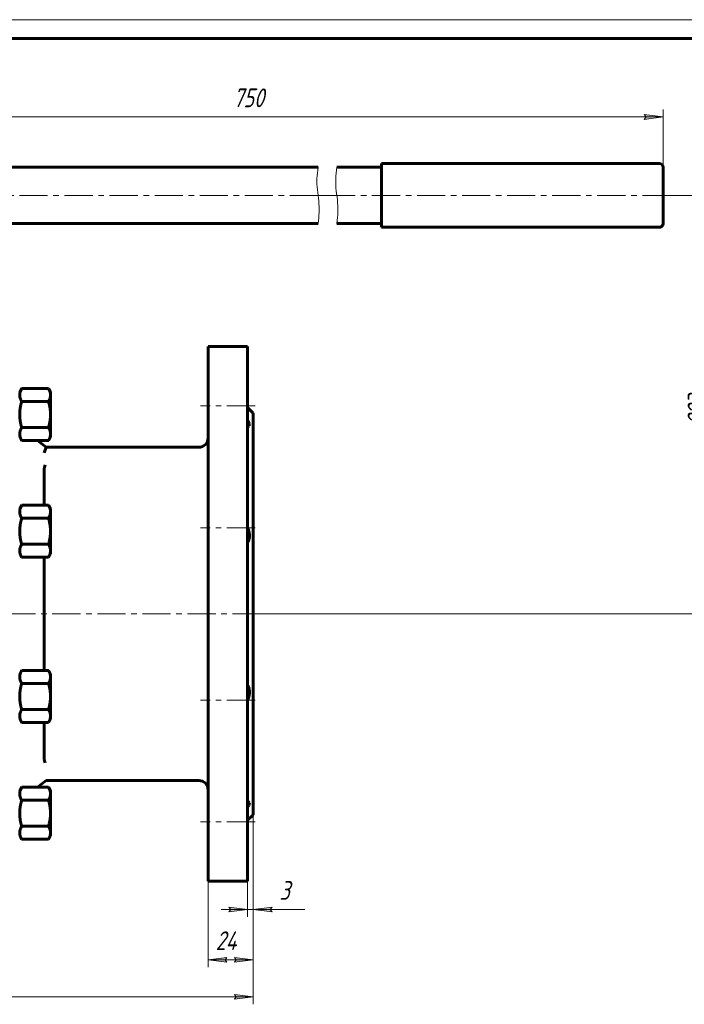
# Model space of a CAD drawing. Header units: millimetres. Extents: x 0 to 594, y 0 to 420.
# Tile 3 of 4: x 171 to 348, y 158 to 420. Entities that reach past the tile are written whole.
import ezdxf

# ---------------------------------------------------------------- set-up
doc = ezdxf.new("R2010")
doc.units = ezdxf.units.MM
for name, pattern in [('K5LT_AXLED', [12, 7.5, -1.5, 1.5, -1.5]), ('K5LT_BASIC', [0]), ('K5LT_THIN', [0]), ('K5LT_THIN_INCLUDED_TO_HATCHING', [0])]:
    doc.linetypes.add(name, pattern=pattern)
doc.layers.add('Системный слой', color=7, linetype='Continuous')
doc.layers.add('Системный слой (1)', color=251, linetype='Continuous', true_color=0x6c6c6c)
doc.styles.add('KDIMTEXTSTYLE', font='txt', dxfattribs={"width": 0.96, "oblique": 15, "height": 5})
doc.styles.add('KTEXTSTYLE', font='txt', dxfattribs={"width": 0.96, "height": 5})
doc.dimstyles.new('KDIMSTYLE (0.50)', dxfattribs={"dimtxt": 5, "dimasz": 1, "dimexe": 2, "dimexo": 0, "dimgap": 1, "dimtad": 1, "dimlfac": 2, "dimtxsty": 'KDIMTEXTSTYLE', "dimsah": 1, "dimcen": 0, "dimdle": 1, "dimadec": 0, "dimazin": 0, "dimtfac": 0.667, "dimtmove": 0, "dimatfit": 3, "dimfxl": 1, "dimtvp": 1, "dimtolj": 1, "dimtzin": 0, "dimarcsym": 0})

# ---------------------------------------------------------------- blocks, each defined once
blk = doc.blocks.new('U1')
at = {"layer": 'Системный слой (1)', "color": 143, "linetype": 'K5LT_BASIC', "lineweight": 60, "true_color": 0x33acca}
for p, q in [((250.85, 380.68), (150.19, 380.68)), ((267.71, 380.68), (255.85, 380.68))]:
    blk.add_line(p, q, dxfattribs=at)
blk = doc.blocks.new('U2')
at = {"layer": 'Системный слой (1)', "color": 143, "linetype": 'K5LT_BASIC', "lineweight": 60, "true_color": 0x33acca}
for p, q in [((250.85, 365.68), (150.19, 365.68)), ((267.71, 365.68), (255.85, 365.68))]:
    blk.add_line(p, q, dxfattribs=at)
blk = doc.blocks.new('U4')
at = {"layer": 'Системный слой (1)', "color": 143, "linetype": 'K5LT_BASIC', "lineweight": 60, "true_color": 0x33acca}
for p, q in [((177.94, 290.61), (177.94, 299.92)), ((177.94, 246.6), (177.94, 276.75)), ((177.94, 223.44), (177.94, 232.74))]:
    blk.add_line(p, q, dxfattribs=at)
blk = doc.blocks.new('U6')
at = {"layer": 'Системный слой (1)', "color": 143, "linetype": 'K5LT_BASIC', "lineweight": 60, "true_color": 0x33acca}
for p, q in [((221.59, 261.68), (221.59, 332.93)), ((221.59, 190.43), (221.59, 261.68))]:
    blk.add_line(p, q, dxfattribs=at)
blk = doc.blocks.new('U7')
at = {"layer": 'Системный слой (1)', "color": 143, "linetype": 'K5LT_BASIC', "lineweight": 60, "true_color": 0x33acca}
for p, q in [((233.59, 261.68), (233.59, 315.18)), ((233.59, 208.18), (233.59, 261.68))]:
    blk.add_line(p, q, dxfattribs=at)
blk = doc.blocks.new('U9')
at = {"layer": 'Системный слой (1)', "color": 143, "linetype": 'K5LT_BASIC', "lineweight": 60, "true_color": 0x33acca}
for p, q in [((232.09, 261.68), (232.09, 332.93)), ((232.09, 190.43), (232.09, 261.68))]:
    blk.add_line(p, q, dxfattribs=at)
blk = doc.blocks.new('U10')
at = {"layer": 'Системный слой (1)', "color": 143, "linetype": 'K5LT_BASIC', "lineweight": 60, "true_color": 0x33acca}
for p, q in [((232.09, 313.29), (232.53, 312.39)), ((232.53, 312.39), (232.54, 311.8)), ((232.1, 311.61), (232.09, 311.61)), ((232.12, 311.61), (232.1, 311.61)), ((232.13, 311.61), (232.12, 311.61)), ((232.54, 311.8), (232.13, 311.61))]:
    blk.add_line(p, q, dxfattribs=at)
blk = doc.blocks.new('U12')
at = {"layer": 'Системный слой (1)', "color": 143, "linetype": 'K5LT_BASIC', "lineweight": 60, "true_color": 0x33acca}
for p, q in [((232.09, 211.74), (232.1, 211.74)), ((232.4, 210.64), (232.09, 210.06)), ((232.1, 211.74), (232.12, 211.74)), ((232.12, 211.74), (232.13, 211.74)), ((232.13, 211.74), (232.34, 211.72)), ((232.34, 211.72), (232.59, 211.37)), ((232.59, 211.37), (232.4, 210.64))]:
    blk.add_line(p, q, dxfattribs=at)
blk = doc.blocks.new('U15')
at = {"layer": 'Системный слой (1)', "color": 30, "linetype": 'K5LT_AXLED', "lineweight": 18, "true_color": 0xff8000}
for p, q in [((250.85, 373.18), (145.69, 373.18)), ((255.85, 373.18), (250.85, 373.18)), ((344.71, 373.18), (255.85, 373.18))]:
    blk.add_line(p, q, dxfattribs=at)
blk = doc.blocks.new('D0')
at = {"layer": 'Системный слой (1)'}
for points in [[(63.59, 159), (63.09, 159.66), (63.59, 160.31), (58.59, 159.66)], [(233.59, 159.66), (228.59, 160.31), (229.09, 159.66), (228.59, 159)]]:
    blk.add_hatch(color=7, dxfattribs=at).paths.add_polyline_path(points)
at = {"layer": 'Системный слой (1)', "color": 7, "linetype": 'K5LT_THIN', "lineweight": 18, "true_color": 0xffffff}
for p, q in [((58.59, 208.18), (58.59, 157.66)), ((233.59, 208.18), (233.59, 157.66)), ((58.59, 159.66), (63.59, 160.31)), ((63.59, 160.31), (63.09, 159.66)), ((229.09, 159.66), (228.59, 160.31)), ((228.59, 160.31), (233.59, 159.66)), ((63.59, 159), (58.59, 159.66)), ((63.09, 159.66), (63.59, 159)), ((233.59, 159.66), (228.59, 159)), ((228.59, 159), (229.09, 159.66))]:
    blk.add_line(p, q, dxfattribs=at)
blk.add_wipeout([(140.75, 160.66), (140.75, 168.04), (151.01, 168.04), (151.01, 160.66)]).dxf.layer = 'Системный слой (1)'
blk.add_line((58.59, 159.66), (233.59, 159.66), dxfattribs=at)
at = {"layer": 'Системный слой (1)', "color": 7, "insert": (140.75, 167.24), "char_height": 5, "attachment_point": 1, "style": 'KTEXTSTYLE'}
blk.add_mtext('\\fArial|b0|c204|p34;\\H5.0;\\W1.000;\\Q15;\\fGOST Type AU|b0|i0|c204|p34;\\Q15;\\W0.960;350', dxfattribs=at)
blk = doc.blocks.new('KDIMARROW_01')
at = {"layer": 'Системный слой'}
blk.add_hatch(color=0, dxfattribs=at).paths.add_polyline_path([(-5, -0.66), (0, 0), (-5, 0.66), (-4.5, 0)])
at = {"layer": 'Системный слой', "color": 0, "linetype": 'K5LT_THIN', "lineweight": 18}
for p, q in [((-4.5, 0), (-5, 0.66)), ((-5, 0.66), (0, 0)), ((0, 0), (-5, -0.66)), ((-5, -0.66), (-4.5, 0))]:
    blk.add_line(p, q, dxfattribs=at)
at = {"layer": 'Системный слой (1)', "color": 0, "linetype": 'K5LT_THIN', "lineweight": 18}
blk.add_line((457.08, 261.68), (456.58, 261.68), dxfattribs=at)
blk = doc.blocks.new('D1')
at = {"layer": 'Системный слой (1)', "color": 7, "linetype": 'K5LT_THIN', "lineweight": 18, "true_color": 0xffffff}
for p, q in [((233.59, 208.18), (233.59, 167.52)), ((221.59, 190.43), (221.59, 167.52))]:
    blk.add_line(p, q, dxfattribs=at)
blk.add_wipeout([(223.57, 170.52), (223.57, 177.9), (231.29, 177.9), (231.29, 170.52)]).dxf.layer = 'Системный слой (1)'
at = {"layer": 'Системный слой (1)'}
for points in [[(226.59, 168.86), (226.09, 169.52), (226.59, 170.17), (221.59, 169.52)], [(228.59, 168.86), (233.59, 169.52), (228.59, 170.17), (229.09, 169.52)]]:
    blk.add_hatch(color=7, dxfattribs=at).paths.add_polyline_path(points)
at = {"layer": 'Системный слой (1)', "color": 7, "linetype": 'K5LT_THIN', "lineweight": 18, "true_color": 0xffffff}
for p, q in [((221.59, 169.52), (226.59, 170.17)), ((226.59, 168.86), (221.59, 169.52)), ((221.59, 169.52), (233.59, 169.52)), ((226.59, 170.17), (226.09, 169.52)), ((226.09, 169.52), (226.59, 168.86)), ((229.09, 169.52), (228.59, 170.17)), ((228.59, 170.17), (233.59, 169.52)), ((233.59, 169.52), (228.59, 168.86)), ((228.59, 168.86), (229.09, 169.52))]:
    blk.add_line(p, q, dxfattribs=at)
at = {"layer": 'Системный слой (1)', "color": 7, "insert": (223.57, 177.1), "char_height": 5, "attachment_point": 1, "style": 'KTEXTSTYLE'}
blk.add_mtext('\\fArial|b0|c204|p34;\\H5.0;\\W1.000;\\Q15;\\fGOST Type AU|b0|i0|c204|p34;\\Q15;\\W0.960;24', dxfattribs=at)
blk = doc.blocks.new('D2')
at = {"layer": 'Системный слой (1)'}
for points in [[(232.09, 182.92), (227.09, 183.57), (227.59, 182.92), (227.09, 182.26)], [(238.09, 182.92), (238.59, 183.57), (233.59, 182.92), (238.59, 182.26)]]:
    blk.add_hatch(color=7, dxfattribs=at).paths.add_polyline_path(points)
at = {"layer": 'Системный слой (1)', "color": 7, "linetype": 'K5LT_THIN', "lineweight": 18, "true_color": 0xffffff}
for p, q in [((233.59, 208.18), (233.59, 180.92)), ((232.09, 190.43), (232.09, 180.92)), ((232.09, 182.92), (225.09, 182.92)), ((232.09, 182.92), (227.09, 183.57)), ((227.09, 183.57), (227.59, 182.92)), ((227.59, 182.92), (227.09, 182.26)), ((227.09, 182.26), (232.09, 182.92)), ((232.09, 182.92), (233.59, 182.92)), ((238.59, 183.57), (233.59, 182.92)), ((233.59, 182.92), (238.59, 182.26)), ((233.59, 182.92), (238.59, 182.92)), ((238.09, 182.92), (238.59, 183.57)), ((238.59, 182.26), (238.09, 182.92))]:
    blk.add_line(p, q, dxfattribs=at)
blk.add_wipeout([(240.59, 183.92), (240.59, 191.3), (245.13, 191.3), (245.13, 183.92)]).dxf.layer = 'Системный слой (1)'
for p, q in [((233.59, 182.92), (240.59, 182.92)), ((238.59, 182.92), (247.32, 182.92))]:
    blk.add_line(p, q, dxfattribs=at)
at = {"layer": 'Системный слой (1)', "color": 7, "insert": (240.59, 190.5), "char_height": 5, "attachment_point": 1, "style": 'KTEXTSTYLE'}
blk.add_mtext('\\fArial|b0|c204|p34;\\H5.0;\\W1.000;\\Q15;\\fGOST Type AU|b0|i0|c204|p34;\\Q15;\\W0.960;3', dxfattribs=at)
blk = doc.blocks.new('D3')
at = {"layer": 'Системный слой (1)'}
for points in [[(357.52, 368.18), (356.86, 373.18), (356.2, 368.18), (356.86, 368.68)], [(356.86, 261.68), (357.52, 266.68), (356.86, 266.18), (356.2, 266.68)]]:
    blk.add_hatch(color=7, dxfattribs=at).paths.add_polyline_path(points)
at = {"layer": 'Системный слой (1)', "color": 7, "linetype": 'K5LT_THIN', "lineweight": 18, "true_color": 0xffffff}
for p, q in [((342.71, 373.18), (358.86, 373.18)), ((356.2, 368.18), (356.86, 373.18)), ((356.86, 373.18), (357.52, 368.18)), ((356.86, 368.68), (356.2, 368.18)), ((357.52, 368.18), (356.86, 368.68)), ((356.86, 261.68), (356.2, 266.68)), ((356.2, 266.68), (356.86, 266.18)), ((356.86, 266.18), (357.52, 266.68)), ((357.52, 266.68), (356.86, 261.68)), ((233.59, 261.68), (358.86, 261.68))]:
    blk.add_line(p, q, dxfattribs=at)
blk.add_wipeout([(355.86, 311.89), (348.48, 311.89), (348.48, 322.52), (355.86, 322.52)]).dxf.layer = 'Системный слой (1)'
blk.add_line((356.86, 373.18), (356.86, 261.68), dxfattribs=at)
at = {"layer": 'Системный слой (1)', "color": 7, "insert": (349.27, 311.89), "char_height": 5, "attachment_point": 1, "rotation": 90, "style": 'KTEXTSTYLE'}
blk.add_mtext('\\fArial|b0|c204|p34;\\H5.0;\\W1.000;\\Q15;\\fGOST Type AU|b0|i0|c204|p34;\\Q15;\\W0.960;223', dxfattribs=at)
blk = doc.blocks.new('D4')
at = {"layer": 'Системный слой (1)'}
for points in [[(142.19, 394.09), (142.69, 394.75), (137.69, 394.09), (142.69, 393.43)], [(342.71, 394.09), (337.71, 394.75), (338.21, 394.09), (337.71, 393.43)]]:
    blk.add_hatch(color=7, dxfattribs=at).paths.add_polyline_path(points)
at = {"layer": 'Системный слой (1)', "color": 7, "linetype": 'K5LT_THIN', "lineweight": 18, "true_color": 0xffffff}
for p, q in [((137.69, 383.18), (137.69, 396.09)), ((137.69, 394.09), (142.69, 394.75)), ((142.69, 393.43), (137.69, 394.09)), ((142.69, 394.75), (142.19, 394.09)), ((142.19, 394.09), (142.69, 393.43)), ((338.21, 394.09), (337.71, 394.75)), ((337.71, 394.75), (342.71, 394.09)), ((342.71, 394.09), (337.71, 393.43)), ((337.71, 393.43), (338.21, 394.09)), ((342.71, 380.68), (342.71, 396.09))]:
    blk.add_line(p, q, dxfattribs=at)
blk.add_wipeout([(228.24, 395.09), (228.24, 402.47), (238.75, 402.47), (238.75, 395.09)]).dxf.layer = 'Системный слой (1)'
blk.add_line((342.71, 394.09), (137.69, 394.09), dxfattribs=at)
at = {"layer": 'Системный слой (1)', "color": 7, "insert": (228.24, 401.68), "char_height": 5, "attachment_point": 1, "style": 'KTEXTSTYLE'}
blk.add_mtext('\\fArial|b0|c204|p34;\\H5.0;\\W1.000;\\Q15;\\fGOST Type AU|b0|i0|c204|p34;\\Q15;\\W0.960;750', dxfattribs=at)
blk = doc.blocks.new('U16')
at = {"layer": 'Системный слой (1)', "color": 7, "linetype": 'K5LT_THIN_INCLUDED_TO_HATCHING', "lineweight": 18, "true_color": 0xffffff}
for p, q in [((250.85, 380.68), (250.76, 379.93)), ((250.61, 378.43), (250.57, 377.68)), ((250.68, 379.18), (250.61, 378.43)), ((250.76, 379.93), (250.68, 379.18)), ((250.57, 377.68), (250.55, 376.93)), ((250.55, 376.93), (250.57, 376.18)), ((250.57, 376.18), (250.61, 375.43)), ((250.61, 375.43), (250.68, 374.68)), ((250.68, 374.68), (250.76, 373.93)), ((250.76, 373.93), (250.85, 373.18)), ((250.85, 373.18), (250.95, 372.43)), ((250.95, 372.43), (251.03, 371.68)), ((251.03, 371.68), (251.1, 370.93)), ((251.1, 370.93), (251.14, 370.18)), ((251.14, 370.18), (251.15, 369.43)), ((251.1, 367.93), (251.03, 367.18)), ((251.14, 368.68), (251.1, 367.93)), ((251.15, 369.43), (251.14, 368.68)), ((250.95, 366.43), (250.85, 365.68)), ((251.03, 367.18), (250.95, 366.43))]:
    blk.add_line(p, q, dxfattribs=at)
blk = doc.blocks.new('U17')
at = {"layer": 'Системный слой (1)', "color": 7, "linetype": 'K5LT_THIN_INCLUDED_TO_HATCHING', "lineweight": 18, "true_color": 0xffffff}
for p, q in [((255.76, 379.89), (255.85, 380.68)), ((255.56, 377.52), (255.6, 378.31)), ((255.6, 378.31), (255.67, 379.1)), ((255.67, 379.1), (255.76, 379.89)), ((255.55, 376.73), (255.56, 377.52)), ((255.58, 375.94), (255.55, 376.73)), ((255.63, 375.15), (255.58, 375.94)), ((255.71, 374.36), (255.63, 375.15)), ((255.8, 373.57), (255.71, 374.36)), ((255.9, 372.78), (255.8, 373.57)), ((256, 371.99), (255.9, 372.78)), ((256.07, 371.2), (256, 371.99)), ((256.13, 370.41), (256.07, 371.2)), ((256.15, 369.62), (256.13, 370.41)), ((256.04, 367.26), (256.1, 368.05)), ((256.1, 368.05), (256.14, 368.83)), ((256.14, 368.83), (256.15, 369.62)), ((255.85, 365.68), (255.95, 366.47)), ((255.95, 366.47), (256.04, 367.26))]:
    blk.add_line(p, q, dxfattribs=at)
blk = doc.blocks.new('D6')
at = {"layer": 'Системный слой (1)'}
for points in [[(510.8, 273.47), (515.52, 275.24), (510.5, 274.75), (511.14, 274.22)], [(403.65, 248.6), (403.01, 249.13), (403.35, 249.89), (398.63, 248.12)]]:
    blk.add_hatch(color=7, dxfattribs=at).paths.add_polyline_path(points)
at = {"layer": 'Системный слой (1)', "color": 7, "linetype": 'K5LT_THIN', "lineweight": 18, "true_color": 0xffffff}
for p, q in [((515.52, 275.24), (539.27, 280.75)), ((398.63, 248.12), (515.52, 275.24)), ((510.5, 274.75), (515.52, 275.24)), ((511.14, 274.22), (510.5, 274.75)), ((515.52, 275.24), (510.8, 273.47)), ((510.8, 273.47), (511.14, 274.22)), ((398.63, 248.12), (403.35, 249.89)), ((403.35, 249.89), (403.01, 249.13)), ((403.65, 248.6), (398.63, 248.12)), ((403.01, 249.13), (403.65, 248.6))]:
    blk.add_line(p, q, dxfattribs=at)
blk.add_wipeout([(541.27, 281.75), (541.27, 289.13), (555.21, 289.13), (555.21, 281.75)]).dxf.layer = 'Системный слой (1)'
blk.add_line((539.27, 280.75), (557.79, 280.75), dxfattribs=at)
at = {"layer": 'Системный слой (1)', "color": 7, "char_height": 5, "attachment_point": 1, "style": 'KTEXTSTYLE'}
for s, insert in [('\\fArial|b0|c204|p34;\\H5.0;\\W1.000;\\Q15;\\fGOST Type AU|b0|i0|c204|p34;\\Q15;\\W0.960;⌀', (541.27, 288.34)), ('\\fArial|b0|c204|p34;\\H5.0;\\W1.000;\\Q15;\\fGOST Type AU|b0|i0|c204|p34;\\Q15;\\W0.960;240', (544.58, 288.34))]:
    blk.add_mtext(s, dxfattribs=dict(at, insert=insert))
blk = doc.blocks.new('U45')
at = {"color": 7, "linetype": 'K5LT_THIN', "lineweight": 18, "true_color": 0xffffff}
blk.add_line((0, 420), (594, 420), dxfattribs=at)
at = {"color": 143, "linetype": 'K5LT_BASIC', "lineweight": 60, "true_color": 0x33acca}
blk.add_line((20, 415), (589, 415), dxfattribs=at)

msp = doc.modelspace()

# ---------------------------------------------------------------- linework, layer by layer
at = {"layer": 'Системный слой (1)', "color": 143, "linetype": 'K5LT_BASIC', "lineweight": 60, "true_color": 0x33acca}
for p, q in [((267.7135, 381.677), (267.7135, 364.677)), ((267.7135, 381.677), (341.7135, 381.677)), ((342.7135, 380.677), (342.7135, 365.677)), ((267.7135, 364.677), (341.7135, 364.677)), ((221.5907, 332.927), (232.0907, 332.927)), ((171.4064, 320.8001), (171.9423, 321.7283)), ((179.0705, 321.7283), (171.9423, 321.7283)), ((179.6064, 320.8001), (179.0705, 321.7283)), ((179.6064, 320.8001), (179.6064, 319.9962)), ((179.0705, 318.2642), (171.9423, 318.2642)), ((179.6064, 319.9962), (179.6064, 314.8001)), ((233.5907, 315.177), (232.0907, 316.677)), ((179.6064, 314.8001), (179.6064, 309.6039)), ((179.0705, 311.336), (171.9423, 311.336)), ((179.6064, 309.6039), (179.6064, 308.8001)), ((171.4064, 308.8001), (171.9423, 307.8719)), ((179.0705, 307.8719), (171.9423, 307.8719)), ((178.4503, 306.0829), (176.1057, 307.8719)), ((179.6064, 308.8001), (179.0705, 307.8719)), ((177.9434, 304.5829), (178.4503, 306.0829)), ((219.0907, 306.0829), (178.4503, 306.0829)), ((177.9435, 300.5044), (177.9435, 299.9184)), ((171.4064, 289.6813), (171.9423, 290.6095)), ((179.0705, 290.6095), (171.9423, 290.6095)), ((179.6064, 289.6813), (179.0705, 290.6095)), ((179.6064, 289.6813), (179.6064, 288.8774)), ((179.6064, 288.8774), (179.6064, 283.6813)), ((179.0705, 287.1454), (171.9423, 287.1454)), ((179.6064, 283.6813), (179.6064, 278.4851)), ((179.0705, 280.2172), (171.9423, 280.2172)), ((179.6064, 278.4851), (179.6064, 277.6813)), ((171.4064, 277.6813), (171.9423, 276.7531)), ((179.0705, 276.7531), (171.9423, 276.7531)), ((179.6064, 277.6813), (179.0705, 276.7531)), ((171.4064, 245.6727), (171.9423, 246.6009)), ((179.0705, 246.6009), (171.9423, 246.6009)), ((179.6064, 245.6727), (179.0705, 246.6009)), ((179.6064, 245.6727), (179.6064, 244.8688)), ((179.6064, 244.8688), (179.6064, 239.6727)), ((179.0705, 243.1368), (171.9423, 243.1368)), ((179.6064, 239.6727), (179.6064, 234.4765)), ((179.0705, 236.2086), (171.9423, 236.2086)), ((171.4064, 233.6727), (171.9423, 232.7445)), ((179.6064, 233.6727), (179.0705, 232.7445)), ((179.6064, 234.4765), (179.6064, 233.6727)), ((179.0705, 232.7445), (171.9423, 232.7445)), ((177.9435, 223.4356), (177.9435, 222.8496)), ((171.4064, 214.5539), (171.9423, 215.4821)), ((179.0705, 215.4821), (171.9423, 215.4821)), ((176.1057, 215.4821), (178.4503, 217.2711)), ((178.4503, 217.2711), (219.0907, 217.2711)), ((179.6064, 214.5539), (179.0705, 215.4821)), ((179.6064, 214.5539), (179.6064, 213.7501)), ((179.6064, 213.7501), (179.6064, 208.5539)), ((179.0705, 212.018), (171.9423, 212.018)), ((179.6064, 208.5539), (179.6064, 203.3578)), ((233.5907, 208.177), (232.0907, 206.677)), ((179.0705, 205.0898), (171.9423, 205.0898)), ((171.4064, 202.5539), (171.9423, 201.6257)), ((179.6064, 202.5539), (179.0705, 201.6257)), ((179.6064, 203.3578), (179.6064, 202.5539)), ((179.0705, 201.6257), (171.9423, 201.6257)), ((221.5907, 190.427), (232.0907, 190.427))]:
    msp.add_line(p, q, dxfattribs=at)
at = {"layer": 'Системный слой (1)', "color": 30, "linetype": 'K5LT_AXLED', "lineweight": 18, "true_color": 0xff8000}
msp.add_line((234.0907, 238.716), (219.5907, 238.716), dxfattribs=at)
at = {"layer": 'Системный слой (1)', "color": 143, "linetype": 'K5LT_BASIC', "lineweight": 60, "true_color": 0x33acca}
for centre, radius, start, end in [((341.7135, 380.677), 1, 0, 90), ((341.7135, 365.677), 1, 270, 0), ((219.0907, 308.5829), 2.5, 270, 0), ((219.0907, 214.7711), 2.5, 0, 90)]:
    msp.add_arc(centre, radius, start, end, dxfattribs=at)
for points in [[(171.9423, 321.7283), (171.4064, 320.8001), (171.4064, 319.9962)], [(179.6064, 319.9962), (179.6064, 320.8001), (179.0705, 321.7283)], [(171.4064, 319.9962), (171.4064, 319.1924), (171.9423, 318.2642)], [(171.9423, 318.2642), (171.4064, 316.4078), (171.4064, 314.8001)], [(179.0705, 318.2642), (179.6064, 319.1924), (179.6064, 319.9962)], [(179.6064, 314.8001), (179.6064, 316.4078), (179.0705, 318.2642)], [(171.4064, 314.8001), (171.4064, 313.1924), (171.9423, 311.336)], [(179.0705, 311.336), (179.6064, 313.1924), (179.6064, 314.8001)], [(171.9423, 311.336), (171.4064, 310.4078), (171.4064, 309.6039)], [(171.4064, 309.6039), (171.4064, 308.8001), (171.9423, 307.8719)], [(179.6064, 309.6039), (179.6064, 310.4078), (179.0705, 311.336)], [(179.0705, 307.8719), (179.6064, 308.8001), (179.6064, 309.6039)], [(171.9423, 290.6095), (171.4064, 289.6813), (171.4064, 288.8774)], [(171.4064, 288.8774), (171.4064, 288.0736), (171.9423, 287.1454)], [(179.6064, 288.8774), (179.6064, 289.6813), (179.0705, 290.6095)], [(179.0705, 287.1454), (179.6064, 288.0736), (179.6064, 288.8774)], [(171.9423, 287.1454), (171.4064, 285.289), (171.4064, 283.6813)], [(179.6064, 283.6813), (179.6064, 285.289), (179.0705, 287.1454)], [(171.4064, 283.6813), (171.4064, 282.0736), (171.9423, 280.2172)], [(179.0705, 280.2172), (179.6064, 282.0736), (179.6064, 283.6813)], [(171.9423, 280.2172), (171.4064, 279.289), (171.4064, 278.4851)], [(171.4064, 278.4851), (171.4064, 277.6813), (171.9423, 276.7531)], [(179.6064, 278.4851), (179.6064, 279.289), (179.0705, 280.2172)], [(179.0705, 276.7531), (179.6064, 277.6813), (179.6064, 278.4851)], [(171.9423, 246.6009), (171.4064, 245.6727), (171.4064, 244.8688)], [(171.4064, 244.8688), (171.4064, 244.065), (171.9423, 243.1368)], [(179.6064, 244.8688), (179.6064, 245.6727), (179.0705, 246.6009)], [(179.0705, 243.1368), (179.6064, 244.065), (179.6064, 244.8688)], [(171.9423, 243.1368), (171.4064, 241.2804), (171.4064, 239.6727)], [(179.6064, 239.6727), (179.6064, 241.2804), (179.0705, 243.1368)], [(171.4064, 239.6727), (171.4064, 238.065), (171.9423, 236.2086)], [(179.0705, 236.2086), (179.6064, 238.065), (179.6064, 239.6727)], [(171.9423, 236.2086), (171.4064, 235.2804), (171.4064, 234.4765)], [(179.6064, 234.4765), (179.6064, 235.2804), (179.0705, 236.2086)], [(171.4064, 234.4765), (171.4064, 233.6727), (171.9423, 232.7445)], [(179.0705, 232.7445), (179.6064, 233.6727), (179.6064, 234.4765)], [(171.9423, 215.4821), (171.4064, 214.5539), (171.4064, 213.7501)], [(179.6064, 213.7501), (179.6064, 214.5539), (179.0705, 215.4821)], [(171.4064, 213.7501), (171.4064, 212.9462), (171.9423, 212.018)], [(179.0705, 212.018), (179.6064, 212.9462), (179.6064, 213.7501)], [(171.9423, 212.018), (171.4064, 210.1616), (171.4064, 208.5539)], [(179.6064, 208.5539), (179.6064, 210.1616), (179.0705, 212.018)], [(171.4064, 208.5539), (171.4064, 206.9462), (171.9423, 205.0898)], [(179.0705, 205.0898), (179.6064, 206.9462), (179.6064, 208.5539)], [(171.9423, 205.0898), (171.4064, 204.1616), (171.4064, 203.3578)], [(179.6064, 203.3578), (179.6064, 204.1616), (179.0705, 205.0898)], [(171.4064, 203.3578), (171.4064, 202.5539), (171.9423, 201.6257)], [(179.0705, 201.6257), (179.6064, 202.5539), (179.6064, 203.3578)]]:
    msp.add_rational_spline(points, [1, 1.0379548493, 1], degree=2, dxfattribs=at)
for points, knots in [([(178.228, 301.3987), (178.16, 301.184), (178.059, 300.866), (177.9703, 300.5882), (177.9435, 300.5044)], [0, 0, 0, 0, 3.38131789, 5, 5, 5, 5]), ([(232.0907, 284.7342), (232.184, 284.5196), (232.3016, 284.2089), (232.4265, 283.7785), (232.5, 283.4602), (232.5538, 283.1333), (232.5844, 282.8224), (232.5948, 282.5022), (232.5804, 282.1803), (232.5357, 281.838), (232.4604, 281.5069), (232.3226, 281.1008), (232.1881, 280.8371), (232.0907, 280.6815)], [0, 0, 0, 0, 2.10976203, 2.9938832, 4.07073803, 5.10245189, 6.07124035, 7.02355369, 8.19329142, 9.26470174, 10.55675368, 11.79676223, 14, 14, 14, 14]), ([(232.0907, 242.6725), (232.1629, 242.5572), (232.2842, 242.3319), (232.4216, 241.9763), (232.5105, 241.6425), (232.5628, 241.3295), (232.5893, 241.0265), (232.5935, 240.7134), (232.572, 240.3672), (232.5242, 240.0231), (232.4481, 239.6567), (232.3269, 239.2199), (232.1954, 238.8642), (232.1026, 238.6472), (232.0907, 238.6198)], [0, 0, 0, 0, 1.75320174, 3.21388169, 4.57976634, 5.73960529, 6.74378326, 7.86076688, 9.02702335, 10.29450042, 11.33915028, 12.71696136, 14.71078566, 15, 15, 15, 15]), ([(177.9435, 222.8496), (177.9748, 222.7516), (178.0645, 222.4708), (178.1655, 222.1528), (178.228, 221.9553)], [0, 0, 0, 0, 1.89127066, 5, 5, 5, 5])]:
    msp.add_open_spline(points, degree=3, knots=knots, dxfattribs=at)

# ---------------------------------------------------------------- block references
at = {"layer": 'Системный слой (1)'}
for name in ['U1', 'U15', 'U2', 'U6', 'U9', 'U7', 'U10', 'U4', 'U12']:
    msp.add_blockref(name, (0, 0), dxfattribs=at)

# ---------------------------------------------------------------- next in the draw order: dimensions: what is measured, and where the dimension line sits
at = {"layer": 'Системный слой (1)', "color": 7}
for base, p1, p2, text, picture, middle in [((342.7135, 394.0891), (137.6864, 383.177), (342.7135, 380.677), '\\fGOST Type AU|b0|c204|p34;\\H5.0;\\W0.960;\\Q15;\\fGOST Type AU|b0|c204|p34;\\H5.0;\\W0.960;\\Q15;\\fGOST Type AU|b0|i0|c204|p34;\\Q15;750', 'D4', (233.7135, 394.0891)), ((58.5907, 159.6565), (233.5907, 208.177), (58.5907, 208.177), '\\fGOST Type AU|b0|c204|p34;\\H5.0;\\W0.960;\\Q15;\\fGOST Type AU|b0|c204|p34;\\H5.0;\\W0.960;\\Q15;\\fGOST Type AU|b0|i0|c204|p34;\\Q15;350', 'D0', (146.0907, 159.6565))]:
    dim = msp.add_linear_dim(base=base, p1=p1, p2=p2, text=text, dimstyle='KDIMSTYLE (0.50)', override={"dimexo": 0, "dimblk1": 'KDIMARROW_01', "dimblk2": 'KDIMARROW_01', "dimse1": 0, "dimse2": 0, "dimclrt": 7, "dimtolj": 1}, dxfattribs=at)
    dim.commit()
    dim.dimension.update_dxf_attribs({"geometry": picture, "text_midpoint": middle, "dimtype": 160})
dim = msp.add_linear_dim(base=(356.8617, 373.177), p1=(233.5907, 261.677), p2=(342.7135, 373.177), angle=90, text='\\fGOST Type AU|b0|c204|p34;\\H5.0;\\W0.960;\\Q15;\\fGOST Type AU|b0|c204|p34;\\H5.0;\\W0.960;\\Q15;\\fGOST Type AU|b0|i0|c204|p34;\\Q15;223', dimstyle='KDIMSTYLE (0.50)', override={"dimexo": 0, "dimblk1": 'KDIMARROW_01', "dimblk2": 'KDIMARROW_01', "dimse1": 0, "dimse2": 0, "dimclrt": 7, "dimtolj": 1}, dxfattribs=at)
dim.commit()
dim.dimension.update_dxf_attribs({"geometry": 'D3', "text_midpoint": (356.8617, 317.427), "dimtype": 160})

# ---------------------------------------------------------------- next in the draw order: linework, layer by layer
at = {"layer": 'Системный слой (1)', "color": 30, "linetype": 'K5LT_AXLED', "lineweight": 18, "true_color": 0xff8000}
for p, q in [((234.0907, 317.1098), (219.5907, 317.1098)), ((234.0907, 284.638), (219.5907, 284.638)), ((235.5907, 261.677), (56.5907, 261.677)), ((235.5907, 261.677), (219.5907, 261.677))]:
    msp.add_line(p, q, dxfattribs=at)

# ---------------------------------------------------------------- next in the draw order: block references
at = {"layer": 'Системный слой (1)'}
for name in ['U16', 'U17']:
    msp.add_blockref(name, (0, 0), dxfattribs=at)

# ---------------------------------------------------------------- next in the draw order: dimensions: what is measured, and where the dimension line sits
at = {"layer": 'Системный слой (1)', "color": 7}
dim = msp.add_diameter_dim_2p(p1=(340.1811, 234.5538), p2=(573.9702, 288.8001), dimstyle='KDIMSTYLE (0.50)', override={"dimtih": 1, "dimtoh": 1, "dimpost": '\\fGOST Type AU|b0|c204|p34;\\H5.0;\\W0.960;\\Q15;<>', "dimblk1": 'KDIMARROW_01', "dimblk2": 'KDIMARROW_01', "dimclrt": 7, "dimtol": 1, "dimtp": 0, "dimtm": 0, "dimtdec": 5, "dimtmove": 1, "dimatfit": 2, "dimtolj": 1}, dxfattribs=at)
dim.commit()
dim.dimension.update_dxf_attribs({"geometry": 'D6', "text_midpoint": (541.2713, 280.7489), "dimtype": 163})
dim = msp.add_linear_dim(base=(221.5907, 169.5155), p1=(233.5907, 208.177), p2=(221.5907, 190.427), text='\\fGOST Type AU|b0|c204|p34;\\H5.0;\\W0.960;\\Q15;\\fGOST Type AU|b0|c204|p34;\\H5.0;\\W0.960;\\Q15;\\fGOST Type AU|b0|i0|c204|p34;\\Q15;24', dimstyle='KDIMSTYLE (0.50)', override={"dimexo": 0, "dimblk1": 'KDIMARROW_01', "dimblk2": 'KDIMARROW_01', "dimse1": 0, "dimse2": 0, "dimclrt": 7, "dimtolj": 1}, dxfattribs=at)
dim.commit()
dim.dimension.update_dxf_attribs({"geometry": 'D1', "text_midpoint": (227.5907, 169.5155), "dimtype": 160})

# ---------------------------------------------------------------- next in the draw order: dimensions: what is measured, and where the dimension line sits
dim = msp.add_linear_dim(base=(232.0907, 182.9167), p1=(233.5907, 208.177), p2=(232.0907, 190.427), text='\\fGOST Type AU|b0|c204|p34;\\H5.0;\\W0.960;\\Q15;\\fGOST Type AU|b0|c204|p34;\\H5.0;\\W0.960;\\Q15;\\fGOST Type AU|b0|i0|c204|p34;\\Q15;3', dimstyle='KDIMSTYLE (0.50)', override={"dimexo": 0, "dimtoh": 1, "dimblk1": 'KDIMARROW_01', "dimblk2": 'KDIMARROW_01', "dimse1": 0, "dimse2": 0, "dimclrt": 7, "dimtmove": 1, "dimtolj": 1}, dxfattribs=at)
dim.commit()
dim.dimension.update_dxf_attribs({"geometry": 'D2', "text_midpoint": (242.9509, 182.9167), "dimtype": 160})

# ---------------------------------------------------------------- next in the draw order: linework, layer by layer
at = {"layer": 'Системный слой (1)', "color": 30, "linetype": 'K5LT_AXLED', "lineweight": 18, "true_color": 0xff8000}
msp.add_line((234.0907, 206.2442), (219.5907, 206.2442), dxfattribs=at)

# ---------------------------------------------------------------- next in the draw order: block references
msp.add_blockref('U45', (0, 0))

doc.saveas('drawing.dxf')
